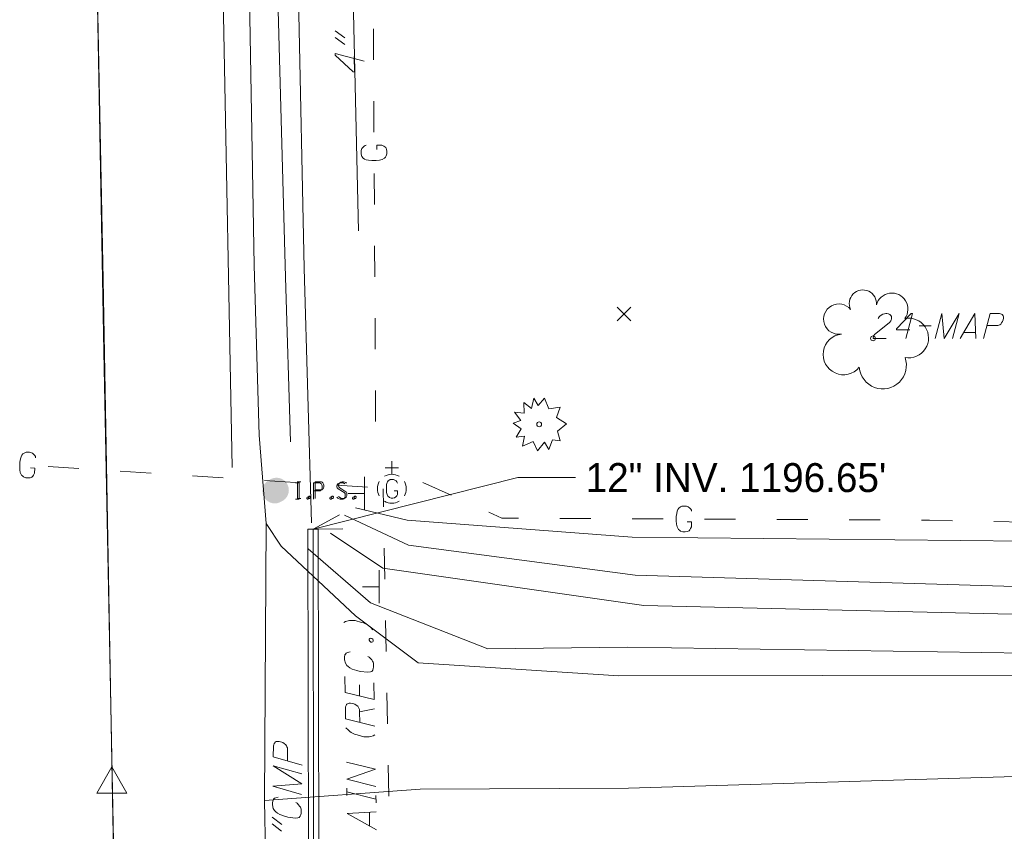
# Model space of a CAD drawing. Extents: x 2286160 to 2289356, y 637815 to 640647.
# Tile 36 of 52: x 2287357 to 2287452, y 639857 to 639936. Entities that reach past the tile are written whole.
import ezdxf

# ---------------------------------------------------------------- set-up
doc = ezdxf.new("R2010")
doc.units = 0
doc.header["$LTSCALE"] = 20
doc.header["$MEASUREMENT"] = 0
for name, pattern in [('DGN Style 2', [64.834538, 38.900723, -25.933815]), ('DGN Style 3', [90.768354, 64.834538, -25.933815]), ('DGN Style 4', [103.800096, 51.867631, -25.933815, 0.064835, -25.933815]), ('DGN Style 5', [45.384177, 19.450361, -25.933815])]:
    doc.linetypes.add(name, pattern=pattern)
for name, color, linetype, lineweight, true_color in [('DR_X_Storm_Sewer', 7, 'DGN Style 5', 0, 0x87cefa), ('SV_X_Toe_of_Slope', 7, 'DGN Style 2', 0, 0xa854e0), ('SV_X_Top_of_Bank', 7, 'DGN Style 2', 0, 0x548754)]:
    doc.layers.add(name, color=color, linetype=linetype, lineweight=lineweight, true_color=true_color)
for name, color, linetype, lineweight in [('DR_X_Text', 7, 'Continuous', 0), ('GE_X_Cells', 2, 'Continuous', 0), ('PM_X_CL_Double_Solid', 2, 'Continuous', 0), ('PM_X_Edge_Line', 2, 'Continuous', 0), ('PV_X_COP', 4, 'DGN Style 4', 0), ('PV_X_EOP', 7, 'DGN Style 3', 0), ('SN_X_Public', 3, 'Continuous', 0), ('SV_P_Mon_Cells_Set', 7, 'Continuous', 0), ('SV_X_Random_Point', 7, 'Continuous', 0), ('UT_X_Gas', 2, 'Continuous', 0), ('UT_X_Gas_Cells', 2, 'Continuous', 0), ('UT_X_Gas_Text', 7, 'Continuous', 0), ('VG_X_Cells', 3, 'Continuous', 0), ('VG_X_Text', 7, 'Continuous', 0)]:
    doc.layers.add(name, color=color, linetype=linetype, lineweight=lineweight)
doc.styles.add('Slanted-Normal LS 0.50', font='font31.shx', dxfattribs={"height": 0.14})

# ---------------------------------------------------------------- blocks, each defined once
blk = doc.blocks.new('X_92')
at = {"layer": 'SV_X_Random_Point'}
for p, q in [((-0.0667, -0.0668), (0.0667, 0.0667)), ((-0.0667, 0.0667), (0.0667, -0.0668))]:
    blk.add_line(p, q, dxfattribs=at)
blk = doc.blocks.new('*U1683')
at = {"layer": 'DR_X_Text'}
for p, q in [((2287381.525, 639857.872), (2287382.439, 639857.173)), ((2287381.536, 639858.511), (2287382.451, 639857.812))]:
    blk.add_line(p, q, dxfattribs=at)
blk = doc.blocks.new('*U1721')
at = {"layer": 'VG_X_Text'}
blk.add_line((2287449.59, 639905.411), (2287448.476, 639905.411), dxfattribs=at)
at = {"layer": 'VG_X_Text', "flags": 128}
blk.add_lwpolyline([(2287448.136, 639904.844), (2287449.534, 639907.244), (2287449.628, 639904.844)], dxfattribs=at)
blk = doc.blocks.new('*U1766')
at = {"layer": 'UT_X_Gas_Text'}
blk.add_line((2287390.935, 639858.968), (2287390.958, 639857.668), dxfattribs=at)
at = {"layer": 'UT_X_Gas_Text', "flags": 128}
blk.add_lwpolyline([(2287391.626, 639857.283), (2287388.798, 639858.865), (2287391.596, 639859.024)], dxfattribs=at)
blk = doc.blocks.new('*U1767')
at = {"layer": 'UT_X_Gas_Text'}
for p, q in [((2287388.768, 639860.606), (2287388.755, 639861.312)), ((2287391.574, 639860.259), (2287388.761, 639860.959)), ((2287391.58, 639859.906), (2287391.568, 639860.611))]:
    blk.add_line(p, q, dxfattribs=at)
blk = doc.blocks.new('*U1768')
at = {"layer": 'UT_X_Gas_Text'}
blk.add_line((2287389.993, 639868.719), (2287391.422, 639868.987), dxfattribs=at)
at = {"layer": 'UT_X_Gas_Text', "flags": 128}
blk.add_lwpolyline([(2287391.451, 639867.334), (2287388.638, 639868.034), (2287388.619, 639869.092), (2287388.64, 639869.203), (2287388.682, 639869.336), (2287388.724, 639869.403), (2287388.768, 639869.448), (2287388.877, 639869.516), (2287388.987, 639869.54), (2287389.097, 639869.542), (2287389.274, 639869.522), (2287389.429, 639869.481), (2287389.518, 639869.439), (2287389.651, 639869.353), (2287389.808, 639869.245), (2287389.876, 639869.136), (2287389.921, 639869.049), (2287389.944, 639869.005), (2287389.967, 639868.939), (2287389.993, 639868.719), (2287390.011, 639867.683)], dxfattribs=at)
blk = doc.blocks.new('*U1769')
at = {"layer": 'UT_X_Gas_Text'}
blk.add_line((2287389.989, 639870.241), (2287389.97, 639871.321), dxfattribs=at)
at = {"layer": 'UT_X_Gas_Text', "flags": 128}
blk.add_lwpolyline([(2287388.567, 639872.112), (2287388.593, 639870.591), (2287391.406, 639869.891), (2287391.377, 639871.522)], dxfattribs=at)
blk = doc.blocks.new('*U1857')
at = {"layer": 'UT_X_Gas_Text'}
for p, q in [((2287387.62, 639934.606), (2287388.552, 639933.931)), ((2287387.626, 639933.967), (2287388.558, 639933.292))]:
    blk.add_line(p, q, dxfattribs=at)

msp = doc.modelspace()

# ---------------------------------------------------------------- hatches: boundary and pattern name
at = {"layer": 'SV_P_Mon_Cells_Set'}
h = msp.add_hatch(color=256, dxfattribs=at)
edge = h.paths.add_edge_path()
edge.add_arc((2287381.782, 639890.074), 1.2, 0, 360)
h = msp.add_hatch(color=256, dxfattribs=at)
edge = h.paths.add_edge_path()
edge.add_arc((2287381.944, 639890.161), 1.2, 0, 360)

# ---------------------------------------------------------------- linework, layer by layer
at = {"layer": 'DR_X_Storm_Sewer'}
msp.add_line((2287384.987, 639886.395), (2287385.987, 639886.396), dxfattribs=at)
at = {"layer": 'DR_X_Storm_Sewer', "flags": 128}
for points in [[(2287384.987, 639886.395), (2287385.054, 639836.662)], [(2287385.487, 639886.395), (2287385.554, 639836.662)], [(2287385.987, 639886.396), (2287386.054, 639836.663)]]:
    msp.add_lwpolyline(points, dxfattribs=at)
at = {"layer": 'DR_X_Text'}
for p in [(2287385.487, 639886.395), (2287410.897, 639891.373)]:
    msp.add_line(p, (2287405.297, 639891.373), dxfattribs=at)
at = {"layer": 'DR_X_Text', "flags": 128}
for points in [[(2287388.373, 639886.399), (2287385.487, 639886.395), (2287388.032, 639887.757)], [(2287384.425, 639863.554), (2287381.638, 639864.353), (2287381.657, 639865.411), (2287381.681, 639865.52), (2287381.727, 639865.652), (2287381.773, 639865.717), (2287381.817, 639865.761), (2287381.929, 639865.825), (2287382.039, 639865.845), (2287382.216, 639865.842), (2287382.479, 639865.771), (2287382.566, 639865.725), (2287382.697, 639865.635), (2287382.85, 639865.522), (2287382.914, 639865.411), (2287382.956, 639865.322), (2287382.998, 639865.211), (2287383.017, 639865.012), (2287382.999, 639863.954)], [(2287384.375, 639860.711), (2287381.589, 639861.509), (2287384.393, 639861.725), (2287381.623, 639863.493), (2287384.41, 639862.695)], [(2287382.121, 639860.441), (2287381.878, 639860.402), (2287381.745, 639860.338), (2287381.655, 639860.251), (2287381.61, 639860.164), (2287381.561, 639859.944), (2287381.557, 639859.702), (2287381.64, 639859.369), (2287381.768, 639859.146), (2287381.876, 639859.035), (2287382.029, 639858.9), (2287382.269, 639858.763), (2287382.707, 639858.623), (2287383.036, 639858.529), (2287383.762, 639858.428), (2287384.027, 639858.446), (2287384.138, 639858.488), (2287384.25, 639858.618), (2287384.297, 639858.75), (2287384.344, 639858.903), (2287384.347, 639859.101), (2287384.329, 639859.3), (2287384.308, 639859.389), (2287384.265, 639859.478), (2287384.179, 639859.589), (2287384.071, 639859.724), (2287383.942, 639859.858), (2287383.833, 639859.948)]]:
    msp.add_lwpolyline(points, dxfattribs=at)
at = {"layer": 'GE_X_Cells', "flags": 128}
msp.add_lwpolyline([(2287364.549, 639860.842), (2287367.47, 639860.842), (2287366.01, 639863.372), (2287364.549, 639860.842)], dxfattribs=at)
at = {"layer": 'PM_X_CL_Double_Solid', "flags": 128}
msp.add_lwpolyline([(2287358.669, 640261.072), (2287365.226, 639903.564), (2287366.437, 639843.109), (2287377.089, 639260.354)], dxfattribs=at)
at = {"layer": 'PM_X_Edge_Line'}
msp.add_line((2287377.641, 639892.333), (2287370.768, 640258.833), dxfattribs=at)
at = {"layer": 'PV_X_COP', "flags": 128}
for points in [[(2287370.617, 639611.979), (2287369.868, 639660.53), (2287368.953, 639711.841), (2287367.908, 639762.538), (2287367.062, 639811.589), (2287366.057, 639860.315), (2287365.163, 639910.532), (2287364.117, 639961.582), (2287363.176, 640010.245), (2287362.194, 640058.481), (2287361.344, 640110.115), (2287360.314, 640159.036), (2287359.434, 640210.919), (2287358.641, 640259.642), (2287358.498, 640275.763), (2287357.349, 640335.023)], [(2287516.518, 639863.47), (2287469.592, 639862.939), (2287416.013, 639861.317), (2287395.867, 639861.213), (2287380.778, 639860.131)]]:
    msp.add_lwpolyline(points, dxfattribs=at)
at = {"layer": 'PV_X_EOP', "flags": 128}
for points in [[(2287516.097, 639873.568), (2287466.165, 639872.285), (2287415.097, 639872.176), (2287395.67, 639873.459), (2287389.58, 639877.986), (2287382.389, 639884.733), (2287380.96, 639886.945), (2287380.284, 639895.469), (2287379.784, 639911.892), (2287378.971, 639959.076), (2287378.17, 640009.743), (2287377.33, 640056.868), (2287376.401, 640111.192), (2287375.939, 640147.611), (2287376.378, 640162.649), (2287375.873, 640185.598), (2287375.05, 640196.623), (2287374.026, 640258.286), (2287373.659, 640275.417)], [(2287381.257, 639835.592), (2287380.778, 639860.131), (2287380.96, 639886.945)]]:
    msp.add_lwpolyline(points, dxfattribs=at)
at = {"layer": 'SN_X_Public'}
for p, q in [((2287390.473, 639891.444), (2287390.473, 639888.244)), ((2287390.473, 639889.844), (2287388.873, 639889.844)), ((2287391.888, 639882.406), (2287391.888, 639879.206)), ((2287391.888, 639880.806), (2287390.288, 639880.806))]:
    msp.add_line(p, q, dxfattribs=at)
at = {"layer": 'SV_P_Mon_Cells_Set', "flags": 128}
for points in [[(2287383.801, 639890.876), (2287384.154, 639890.876)], [(2287383.963, 639890.963), (2287384.316, 639890.963)], [(2287383.977, 639889.276), (2287383.977, 639890.876)], [(2287384.14, 639889.363), (2287384.14, 639890.963)], [(2287385.543, 639889.276), (2287385.543, 639890.876), (2287386.072, 639890.876), (2287386.127, 639890.863), (2287386.204, 639890.838), (2287386.237, 639890.813), (2287386.27, 639890.787), (2287386.314, 639890.724), (2287386.347, 639890.661), (2287386.369, 639890.561), (2287386.369, 639890.409), (2287386.358, 639890.359), (2287386.336, 639890.283), (2287386.292, 639890.195), (2287386.248, 639890.158), (2287386.215, 639890.132), (2287386.16, 639890.107), (2287386.072, 639890.095), (2287385.543, 639890.095)], [(2287385.705, 639889.363), (2287385.705, 639890.963), (2287386.234, 639890.963), (2287386.289, 639890.95), (2287386.366, 639890.925), (2287386.399, 639890.9), (2287386.432, 639890.875), (2287386.477, 639890.812), (2287386.51, 639890.749), (2287386.532, 639890.648), (2287386.532, 639890.497), (2287386.521, 639890.446), (2287386.499, 639890.371), (2287386.454, 639890.283), (2287386.41, 639890.245), (2287386.377, 639890.22), (2287386.322, 639890.194), (2287386.234, 639890.182), (2287385.705, 639890.182)], [(2287388.552, 639890.762), (2287388.53, 639890.787), (2287388.497, 639890.813), (2287388.398, 639890.85), (2287388.276, 639890.876), (2287388.188, 639890.876), (2287388.155, 639890.876), (2287388.012, 639890.838), (2287387.891, 639890.762), (2287387.813, 639890.661), (2287387.791, 639890.561), (2287387.791, 639890.485), (2287387.813, 639890.384), (2287387.902, 639890.296), (2287388.508, 639889.918), (2287388.563, 639889.868), (2287388.585, 639889.817), (2287388.607, 639889.742), (2287388.607, 639889.666), (2287388.596, 639889.591), (2287388.585, 639889.54), (2287388.563, 639889.477), (2287388.541, 639889.427), (2287388.519, 639889.389), (2287388.486, 639889.351), (2287388.453, 639889.326), (2287388.409, 639889.301), (2287388.376, 639889.288), (2287388.276, 639889.276), (2287388.122, 639889.276), (2287388.023, 639889.301), (2287387.879, 639889.389), (2287387.791, 639889.465)], [(2287388.714, 639890.849), (2287388.692, 639890.875), (2287388.659, 639890.9), (2287388.56, 639890.938), (2287388.439, 639890.963), (2287388.35, 639890.963), (2287388.317, 639890.963), (2287388.174, 639890.925), (2287388.053, 639890.849), (2287387.976, 639890.749), (2287387.954, 639890.648), (2287387.954, 639890.572), (2287387.976, 639890.471), (2287388.064, 639890.383), (2287388.67, 639890.005), (2287388.725, 639889.955), (2287388.747, 639889.905), (2287388.769, 639889.829), (2287388.769, 639889.753), (2287388.758, 639889.678), (2287388.747, 639889.628), (2287388.725, 639889.564), (2287388.703, 639889.514), (2287388.681, 639889.476), (2287388.648, 639889.438), (2287388.615, 639889.413), (2287388.571, 639889.388), (2287388.538, 639889.376), (2287388.439, 639889.363), (2287388.284, 639889.363), (2287388.185, 639889.388), (2287388.042, 639889.476), (2287387.954, 639889.552)], [(2287383.801, 639889.276), (2287384.154, 639889.276)], [(2287383.963, 639889.363), (2287384.316, 639889.363)], [(2287384.936, 639889.49), (2287384.991, 639889.49), (2287385.025, 639889.465), (2287385.058, 639889.414), (2287385.058, 639889.351), (2287385.025, 639889.301), (2287384.991, 639889.276), (2287384.936, 639889.276), (2287384.903, 639889.301), (2287384.87, 639889.351), (2287384.87, 639889.414), (2287384.903, 639889.465), (2287384.936, 639889.49)], [(2287385.099, 639889.577), (2287385.154, 639889.577), (2287385.187, 639889.552), (2287385.22, 639889.502), (2287385.22, 639889.438), (2287385.187, 639889.388), (2287385.154, 639889.363), (2287385.099, 639889.363), (2287385.066, 639889.388), (2287385.033, 639889.438), (2287385.033, 639889.502), (2287385.066, 639889.552), (2287385.099, 639889.577)], [(2287387.185, 639889.49), (2287387.24, 639889.49), (2287387.273, 639889.465), (2287387.306, 639889.414), (2287387.306, 639889.351), (2287387.273, 639889.301), (2287387.24, 639889.276), (2287387.185, 639889.276), (2287387.152, 639889.301), (2287387.119, 639889.351), (2287387.119, 639889.414), (2287387.152, 639889.465), (2287387.185, 639889.49)], [(2287387.347, 639889.577), (2287387.402, 639889.577), (2287387.436, 639889.552), (2287387.469, 639889.502), (2287387.469, 639889.438), (2287387.436, 639889.388), (2287387.402, 639889.363), (2287387.347, 639889.363), (2287387.314, 639889.388), (2287387.281, 639889.438), (2287387.281, 639889.502), (2287387.314, 639889.552), (2287387.347, 639889.577)], [(2287389.368, 639889.49), (2287389.423, 639889.49), (2287389.456, 639889.465), (2287389.489, 639889.414), (2287389.489, 639889.351), (2287389.456, 639889.301), (2287389.423, 639889.276), (2287389.368, 639889.276), (2287389.334, 639889.301), (2287389.302, 639889.351), (2287389.302, 639889.414), (2287389.334, 639889.465), (2287389.368, 639889.49)], [(2287389.53, 639889.577), (2287389.585, 639889.577), (2287389.618, 639889.552), (2287389.651, 639889.502), (2287389.651, 639889.438), (2287389.618, 639889.388), (2287389.585, 639889.363), (2287389.53, 639889.363), (2287389.497, 639889.388), (2287389.464, 639889.438), (2287389.464, 639889.502), (2287389.497, 639889.552), (2287389.53, 639889.577)]]:
    msp.add_lwpolyline(points, dxfattribs=at)
at = {"layer": 'SV_X_Toe_of_Slope', "flags": 128}
for points in [[(2287380.466, 640161.806), (2287380.101, 640148.081), (2287380.696, 640114.292), (2287381.962, 640065.764), (2287382.518, 640011.39), (2287383.563, 639962.498), (2287384.614, 639911.639), (2287385.348, 639887.002)], [(2287388.515, 639887.737), (2287394.737, 639884.84), (2287416.657, 639881.937), (2287465.404, 639880.466), (2287497.889, 639879.717), (2287516.067, 639880.529)], [(2287516.905, 639878.073), (2287497.6, 639878.167), (2287467.587, 639877.817), (2287417.514, 639879.001), (2287392.251, 639882.596), (2287387.175, 639885.999)]]:
    msp.add_lwpolyline(points, dxfattribs=at)
at = {"layer": 'SV_X_Top_of_Bank', "flags": 128}
for points in [[(2287387.296, 640162.078), (2287386.801, 640148.13), (2287386.169, 640108.28), (2287387.652, 640060.88), (2287389.057, 640011.524), (2287388.801, 639963.529), (2287389.888, 639915.249)], [(2287383.304, 639894.828), (2287382.824, 639910.757), (2287381.461, 639959.153), (2287380.136, 640011.588), (2287380.42, 640056.953), (2287378.683, 640108.697), (2287378.122, 640142.182), (2287377.018, 640161.201)], [(2287517.444, 639885.398), (2287500.08, 639885.991), (2287466.604, 639885.104), (2287416.386, 639885.607), (2287394.58, 639887.251), (2287389.602, 639888.434)], [(2287385.019, 639884.48), (2287391.037, 639879.246), (2287402.395, 639874.817), (2287415.896, 639874.953), (2287466.349, 639874.22), (2287515.533, 639874.509)]]:
    msp.add_lwpolyline(points, dxfattribs=at)
at = {"layer": 'UT_X_Gas'}
for p, q in [((2287391.339, 639931.791), (2287391.321, 639934.791)), ((2287391.379, 639924.791), (2287391.362, 639927.791)), ((2287391.42, 639917.791), (2287391.403, 639920.791)), ((2287391.461, 639910.792), (2287391.443, 639913.792)), ((2287391.501, 639903.792), (2287391.484, 639906.792)), ((2287391.542, 639896.792), (2287391.525, 639899.792)), ((2287359.836, 639892.461), (2287362.829, 639892.266)), ((2287366.821, 639892.005), (2287369.814, 639891.81)), ((2287373.806, 639891.55), (2287376.8, 639891.355)), ((2287380.791, 639891.094), (2287383.785, 639890.899)), ((2287387.776, 639890.639), (2287390.77, 639890.444)), ((2287392.307, 639888.541), (2287392.275, 639890.282)), ((2287396.121, 639890.901), (2287398.856, 639889.668)), ((2287409.381, 639887.43), (2287412.381, 639887.415)), ((2287416.381, 639887.395), (2287419.381, 639887.38)), ((2287423.381, 639887.359), (2287426.381, 639887.344)), ((2287430.381, 639887.324), (2287433.381, 639887.309)), ((2287437.381, 639887.289), (2287440.381, 639887.274)), ((2287451.379, 639887.119), (2287454.378, 639887.056)), ((2287392.435, 639881.542), (2287392.38, 639884.541)), ((2287392.563, 639874.543), (2287392.508, 639877.543)), ((2287392.691, 639867.544), (2287392.636, 639870.544)), ((2287392.819, 639860.545), (2287392.764, 639863.545))]:
    msp.add_line(p, q, dxfattribs=at)
at = {"layer": 'UT_X_Gas', "flags": 128}
for points in [[(2287390.629, 639923.525), (2287390.53, 639923.505), (2287390.433, 639923.445), (2287390.335, 639923.346), (2287390.217, 639923.208), (2287390.178, 639923.109), (2287390.159, 639923.03), (2287390.14, 639922.912), (2287390.142, 639922.676), (2287390.162, 639922.578), (2287390.182, 639922.519), (2287390.222, 639922.44), (2287390.341, 639922.283), (2287390.479, 639922.186), (2287390.637, 639922.127), (2287390.854, 639922.089), (2287391.169, 639922.052), (2287391.582, 639922.054), (2287391.917, 639922.076), (2287392.172, 639922.156), (2287392.408, 639922.276), (2287392.486, 639922.374), (2287392.564, 639922.493), (2287392.641, 639922.71), (2287392.64, 639922.926), (2287392.6, 639923.143), (2287392.56, 639923.221), (2287392.52, 639923.3), (2287392.441, 639923.378), (2287392.322, 639923.456), (2287392.144, 639923.534), (2287391.652, 639923.531), (2287391.655, 639923.118)], [(2287358.626, 639893.299), (2287358.612, 639893.399), (2287358.56, 639893.501), (2287358.468, 639893.605), (2287358.338, 639893.732), (2287358.243, 639893.778), (2287358.165, 639893.803), (2287358.049, 639893.83), (2287357.813, 639893.845), (2287357.714, 639893.832), (2287357.653, 639893.816), (2287357.572, 639893.782), (2287357.407, 639893.675), (2287357.3, 639893.543), (2287357.231, 639893.39), (2287357.178, 639893.177), (2287357.118, 639892.865), (2287357.091, 639892.452), (2287357.089, 639892.117), (2287357.151, 639891.857), (2287357.253, 639891.613), (2287357.346, 639891.528), (2287357.459, 639891.442), (2287357.67, 639891.349), (2287357.886, 639891.335), (2287358.105, 639891.361), (2287358.186, 639891.395), (2287358.267, 639891.429), (2287358.351, 639891.502), (2287358.437, 639891.615), (2287358.527, 639891.787), (2287358.559, 639892.278), (2287358.147, 639892.305)], [(2287422.123, 639888.124), (2287422.103, 639888.222), (2287422.045, 639888.321), (2287421.947, 639888.42), (2287421.81, 639888.539), (2287421.712, 639888.579), (2287421.633, 639888.598), (2287421.515, 639888.619), (2287421.279, 639888.62), (2287421.18, 639888.601), (2287421.121, 639888.582), (2287421.042, 639888.543), (2287420.884, 639888.425), (2287420.785, 639888.288), (2287420.725, 639888.131), (2287420.685, 639887.914), (2287420.644, 639887.6), (2287420.642, 639887.186), (2287420.66, 639886.852), (2287420.737, 639886.595), (2287420.854, 639886.358), (2287420.952, 639886.279), (2287421.07, 639886.2), (2287421.286, 639886.12), (2287421.502, 639886.119), (2287421.719, 639886.157), (2287421.798, 639886.196), (2287421.877, 639886.235), (2287421.956, 639886.313), (2287422.036, 639886.431), (2287422.115, 639886.608), (2287422.118, 639887.1), (2287421.704, 639887.102)], [(2287402.503, 639888.024), (2287403.758, 639887.458), (2287405.381, 639887.45)], [(2287444.38, 639887.254), (2287445.148, 639887.25), (2287447.38, 639887.203)]]:
    msp.add_lwpolyline(points, dxfattribs=at)
at = {"layer": 'UT_X_Gas_Cells'}
for p, q in [((2287393.748, 639892.326), (2287392.474, 639892.326)), ((2287393.111, 639891.691), (2287393.111, 639892.961))]:
    msp.add_line(p, q, dxfattribs=at)
at = {"layer": 'UT_X_Gas_Cells', "flags": 128}
msp.add_lwpolyline([(2287393.644, 639890.836), (2287393.63, 639890.907), (2287393.587, 639890.978), (2287393.516, 639891.049), (2287393.417, 639891.134), (2287393.346, 639891.163), (2287393.289, 639891.177), (2287393.204, 639891.191), (2287393.034, 639891.191), (2287392.964, 639891.177), (2287392.921, 639891.163), (2287392.864, 639891.134), (2287392.751, 639891.049), (2287392.68, 639890.95), (2287392.637, 639890.836), (2287392.609, 639890.681), (2287392.581, 639890.454), (2287392.581, 639890.156), (2287392.595, 639889.915), (2287392.652, 639889.731), (2287392.737, 639889.561), (2287392.808, 639889.504), (2287392.893, 639889.448), (2287393.049, 639889.391), (2287393.204, 639889.391), (2287393.36, 639889.419), (2287393.417, 639889.448), (2287393.474, 639889.476), (2287393.53, 639889.533), (2287393.587, 639889.618), (2287393.644, 639889.745), (2287393.644, 639890.1), (2287393.346, 639890.1)], dxfattribs=at)
at = {"layer": 'UT_X_Gas_Cells'}
for start, end in [(60.01836, 120.01574), (150.01836, 209.98164), (330.01836, 29.98164), (239.98426, 299.98164)]:
    msp.add_arc((2287393.111, 639890.291), 1.4, start, end, dxfattribs=at)
at = {"layer": 'UT_X_Gas_Text', "flags": 128}
for points in [[(2287389.472, 639932.109), (2287389.485, 639930.61), (2287389.374, 639930.631), (2287387.64, 639932.248), (2287387.639, 639932.402), (2287390.445, 639931.677)], [(2287391.288, 639876.657), (2287391.064, 639876.874), (2287390.885, 639877.025), (2287390.751, 639877.111), (2287390.572, 639877.218), (2287390.373, 639877.303), (2287390.173, 639877.365), (2287389.553, 639877.531), (2287389.332, 639877.549), (2287389.023, 639877.544), (2287388.87, 639877.519), (2287388.628, 639877.449), (2287388.475, 639877.358)], [(2287390.931, 639875.637), (2287390.929, 639875.747), (2287390.972, 639875.792), (2287391.06, 639875.837), (2287391.17, 639875.818), (2287391.26, 639875.731), (2287391.306, 639875.644), (2287391.307, 639875.533), (2287391.264, 639875.488), (2287391.177, 639875.443), (2287391.066, 639875.463), (2287390.977, 639875.55), (2287390.931, 639875.637)], [(2287389.076, 639874.502), (2287388.835, 639874.454), (2287388.704, 639874.385), (2287388.617, 639874.296), (2287388.575, 639874.207), (2287388.534, 639873.985), (2287388.538, 639873.743), (2287388.633, 639873.414), (2287388.769, 639873.196), (2287388.881, 639873.088), (2287389.037, 639872.958), (2287389.282, 639872.83), (2287389.725, 639872.705), (2287390.058, 639872.623), (2287390.786, 639872.548), (2287391.05, 639872.574), (2287391.16, 639872.62), (2287391.268, 639872.754), (2287391.31, 639872.887), (2287391.351, 639873.042), (2287391.347, 639873.241), (2287391.322, 639873.439), (2287391.298, 639873.527), (2287391.253, 639873.614), (2287391.163, 639873.723), (2287391.05, 639873.853), (2287390.916, 639873.983), (2287390.804, 639874.069)], [(2287388.653, 639867.175), (2287388.878, 639866.958), (2287389.057, 639866.807), (2287389.19, 639866.721), (2287389.369, 639866.614), (2287389.568, 639866.529), (2287389.768, 639866.466), (2287390.388, 639866.301), (2287390.609, 639866.283), (2287390.918, 639866.288), (2287391.072, 639866.313), (2287391.313, 639866.383), (2287391.466, 639866.474)], [(2287391.553, 639861.493), (2287388.74, 639862.193), (2287391.524, 639863.146), (2287388.711, 639863.846)]]:
    msp.add_lwpolyline(points, dxfattribs=at)
at = {"layer": 'VG_X_Cells', "flags": 128}
msp.add_lwpolyline([(2287407.29, 639898.335), (2287407.895, 639899.07), (2287408.31, 639898.017), (2287409.402, 639898.197), (2287409.063, 639897.185), (2287410.008, 639896.59), (2287409.152, 639895.855), (2287409.402, 639894.942), (2287408.648, 639895.01), (2287408.323, 639894.097), (2287407.895, 639894.788), (2287407.217, 639893.972), (2287406.788, 639894.858), (2287405.768, 639894.428), (2287405.96, 639895.37), (2287405.148, 639895.287), (2287405.622, 639896.077), (2287404.853, 639896.645), (2287405.592, 639896.908), (2287404.985, 639897.712), (2287405.917, 639897.602), (2287405.887, 639898.64), (2287406.64, 639898.072), (2287406.847, 639899.057), (2287407.29, 639898.335)], dxfattribs=at)
at = {"layer": 'VG_X_Cells'}
for centre, radius in [((2287439.689, 639904.844), 0.24), ((2287407.374, 639896.525), 0.23)]:
    msp.add_circle(centre, radius, dxfattribs=at)
for centre, radius, start, end in [((2287438.705, 639908.212), 1.317, 354.0047, 205.97412), ((2287441.515, 639907.673), 1.553, 323.82996, 165.0376), ((2287436.38, 639906.708), 1.471, 39.06254, 279.54124), ((2287443.149, 639904.88), 1.915, 259.14531, 101.45961), ((2287436.836, 639903.296), 1.974, 96.17219, 320.57371), ((2287440.635, 639902.239), 2.284, 184.94757, 19.45715)]:
    msp.add_arc(centre, radius, start, end, dxfattribs=at)
at = {"layer": 'VG_X_Text'}
msp.add_line((2287444.148, 639906.054), (2287445.32, 639906.054), dxfattribs=at)
at = {"layer": 'VG_X_Text', "flags": 128}
for points in [[(2287440.199, 639906.753), (2287440.294, 639906.923), (2287440.35, 639906.98), (2287440.464, 639907.074), (2287440.653, 639907.188), (2287440.785, 639907.225), (2287440.917, 639907.244), (2287441.031, 639907.244), (2287441.144, 639907.225), (2287441.201, 639907.206), (2287441.314, 639907.15), (2287441.408, 639907.055), (2287441.465, 639906.961), (2287441.484, 639906.847), (2287441.484, 639906.715), (2287441.446, 639906.621), (2287441.408, 639906.526), (2287441.314, 639906.413), (2287441.239, 639906.337), (2287439.84, 639905.222), (2287439.802, 639905.165), (2287439.765, 639905.109), (2287439.746, 639905.071), (2287439.689, 639904.844), (2287440.974, 639904.844)], [(2287443.242, 639905.676), (2287441.957, 639905.676), (2287441.975, 639905.77), (2287443.374, 639907.244), (2287443.506, 639907.244), (2287442.864, 639904.844)], [(2287445.698, 639904.844), (2287446.34, 639907.244), (2287446.567, 639904.844), (2287448.041, 639907.244), (2287447.398, 639904.844)], [(2287450.384, 639904.844), (2287451.027, 639907.244), (2287451.934, 639907.244), (2287452.028, 639907.225), (2287452.141, 639907.188), (2287452.198, 639907.15), (2287452.236, 639907.112), (2287452.293, 639907.017), (2287452.312, 639906.923), (2287452.312, 639906.772), (2287452.255, 639906.545), (2287452.217, 639906.469), (2287452.141, 639906.356), (2287452.047, 639906.224), (2287451.952, 639906.167), (2287451.877, 639906.129), (2287451.782, 639906.092), (2287451.612, 639906.073), (2287450.705, 639906.073)]]:
    msp.add_lwpolyline(points, dxfattribs=at)

# ---------------------------------------------------------------- block references
at = {"layer": 'DR_X_Text'}
msp.add_blockref('*U1683', (0, 0), dxfattribs=at)
at = {"layer": 'SV_X_Random_Point', "xscale": 10, "yscale": 10, "zscale": 10}
msp.add_blockref('X_92', (2287415.594, 639907.196), dxfattribs=at)
at = {"layer": 'UT_X_Gas_Text'}
for name in ['*U1857', '*U1769', '*U1768', '*U1767', '*U1766']:
    msp.add_blockref(name, (0, 0), dxfattribs=at)
at = {"layer": 'VG_X_Text'}
msp.add_blockref('*U1721', (0, 0), dxfattribs=at)

# ---------------------------------------------------------------- texts
at = {"layer": 'DR_X_Text', "insert": (2287411.872, 639892.773), "char_height": 2.8, "attachment_point": 1, "line_spacing_factor": 0.615, "style": 'Slanted-Normal LS 0.50'}
msp.add_mtext('12" INV. 1196.65\'', dxfattribs=at)

doc.saveas('drawing.dxf')
